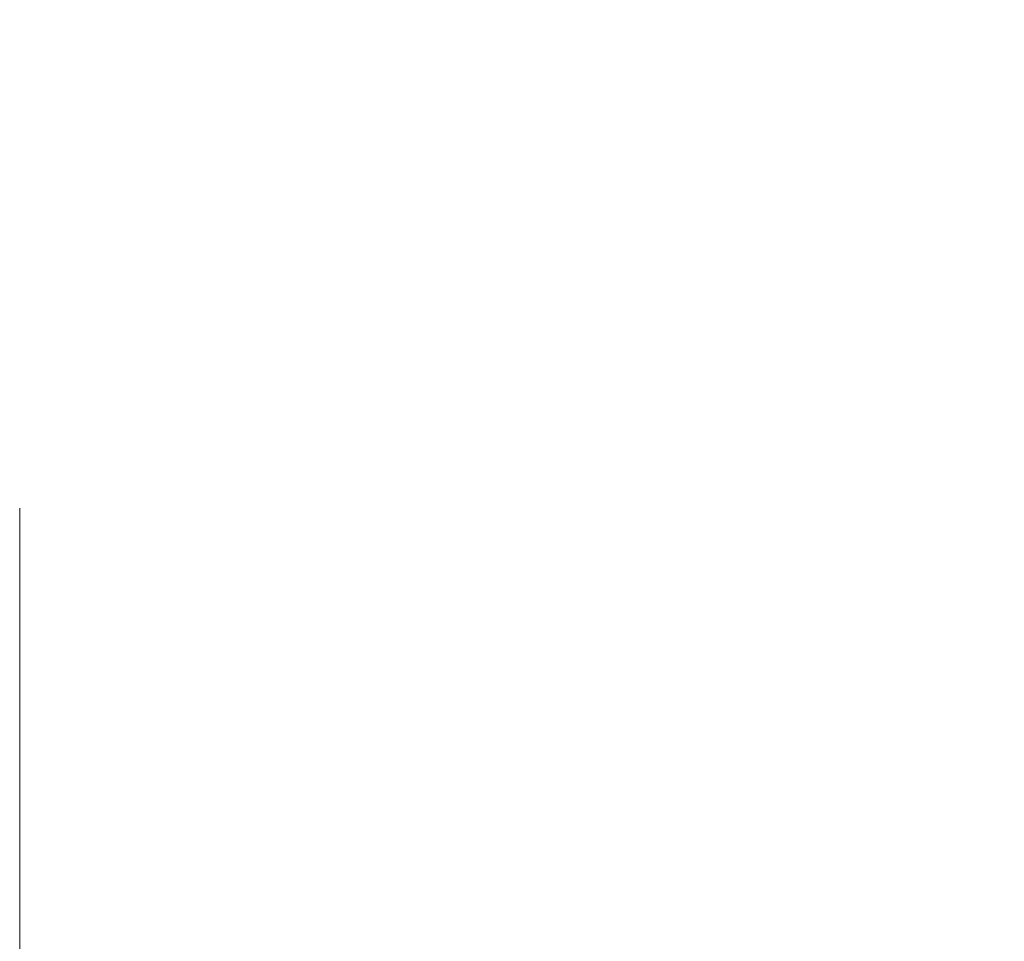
# Model space of a CAD drawing. Header units: centimetres. Extents: x -1253 to 21770, y -8842 to 3590.
# Tile 69 of 120: x 297 to 336, y 1611 to 1648. Entities that reach past the tile are written whole.
import ezdxf

# ---------------------------------------------------------------- set-up
doc = ezdxf.new("R2010")
doc.units = ezdxf.units.CM
doc.linetypes.add('Dash', pattern=[60, 30, -30])
doc.layers.add('A-DETL', color=90, linetype='Continuous', lineweight=9)
doc.layers.add('I-FURN', color=30, linetype='Continuous', lineweight=9)

# ---------------------------------------------------------------- blocks, each defined once
blk = doc.blocks.new('Lada rejestracji1 - Lada rejestracji-2359770-6_piętro IV __13_80 m_ - stan projektowany')
at = {"layer": 'I-FURN'}
blk.add_line((1538.576, -297.377), (1628.326, -297.377), dxfattribs=at)

msp = doc.modelspace()

# ---------------------------------------------------------------- linework, layer by layer
at = {"layer": 'A-DETL', "linetype": 'Dash', "lineweight": 25}
msp.add_open_spline([(-555.623, 1472.575), (-478.908, 1472.575), (-476.079, 1472.575), (-439.123, 1472.575), (-439.123, 1435.619), (-439.123, 1432.79), (-439.123, 1329.11), (-439.123, 1326.281), (-439.123, 1289.326), (-402.167, 1289.326), (-399.339, 1289.326), (54.377, 1289.326), (347.204, 1289.326), (391.666, 1289.326), (418.55, 1316.21), (413.877, 1393.928), (413.877, 1663.126)], degree=3, knots=[0, 0, 0, 0, 1.274059, 2.1133, 2.95254, 4.521491, 5.717221, 7.286172, 8.125412, 8.964652, 14.361634, 22.556861, 31.207392, 35.311818, 37.065318, 41.276562, 41.276562, 41.276562, 41.276562], dxfattribs=at)

# ---------------------------------------------------------------- block references
at = {"layer": 'I-FURN', "rotation": 90.00000000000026}
msp.add_blockref('Lada rejestracji1 - Lada rejestracji-2359770-6_piętro IV __13_80 m_ - stan projektowany', (0, 0), dxfattribs=at)

doc.saveas('drawing.dxf')
